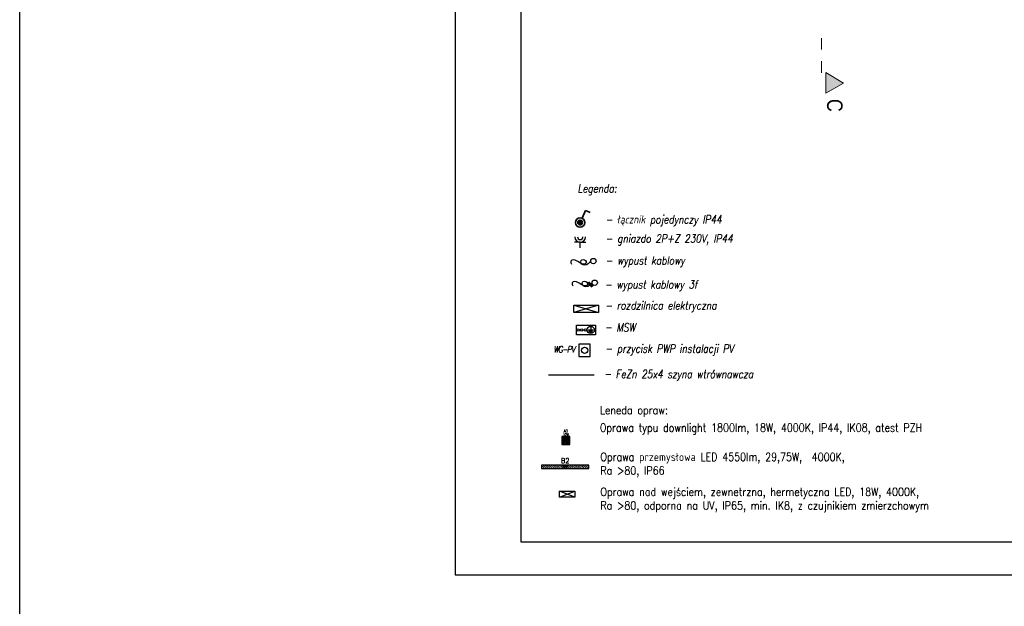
# Model space of a CAD drawing. Extents: x -543332 to -314699, y -9028 to 155584.
# Tile 1 of 256: x -521785 to -497723, y 18189 to 32527. Entities that reach past the tile are written whole.
import ezdxf
from ezdxf.enums import TextEntityAlignment as Align

# ---------------------------------------------------------------- set-up
doc = ezdxf.new("R2010")
doc.units = 0
doc.header["$MEASUREMENT"] = 0
doc.linetypes.add('DASHDOTX2', pattern=[2, 1, -0.5, 0, -0.5])
doc.linetypes.add('Dashed', pattern=[564.444447, 282.222223, -282.222223])
doc.layers.get('0').update_dxf_attribs({"color": 8})
doc.layers.add('!OSWIETLENIE-LL', color=1, linetype='Continuous')
doc.layers.add('$ IE Tabela', color=7, linetype='Continuous')
for name, color, linetype, lineweight in [('$ IE GNIAZDA', 1, 'Continuous', 30), ('$ IE INST. WYRÓWNWCZA', 1, 'Continuous', 30), ('$ IE INSTALACJA ELEKTRYCZNA', 1, 'Continuous', 30), ('$ IE OŚWIETLENIE', 1, 'Continuous', 35), ('$ IE TABLICE ELEKTRYCZNE', 1, 'Continuous', 30), ('$ IE WYPUSTY', 1, 'Continuous', 30), ('$ IE_GNIAZDA', 1, 'Continuous', 30), ('$ IE_OPISY', 7, 'Continuous', 25), ('$ IE_SCHEMAT', 7, 'Continuous', 0), ('$ IE_WYPUSTY', 1, 'Continuous', 30), ('INWENT OPISY_Nr_Pióra__21', 8, 'Continuous', 9), ('INWENT OPISY_Nr_Pióra__41', 8, 'Continuous', 15)]:
    doc.layers.add(name, color=color, linetype=linetype, lineweight=lineweight)
doc.styles.add('CP_ATTR', font='ROMANS.SHX')
doc.styles.add('GENERATED_STYLE_7', font='ARIALN.TTF')
doc.styles.add('ROMANS', font='romans.shx', dxfattribs={"width": 0.85})
doc.styles.get("Standard").update_dxf_attribs({"font": 'txt', "bigfont": 'BIGFONT.SHX'})

# ---------------------------------------------------------------- blocks, each defined once
blk = doc.blocks.new('a3eee')
at = {"layer": '$ IE Tabela'}
for p, q in [((19730.8, 4176.8), (19730.8, 1206.8)), ((19890.8, 4096.8), (19890.8, 1286.8)), ((19890.8, 1286.8), (23840.8, 1286.8)), ((19730.8, 1206.8), (23930.8, 1206.8))]:
    blk.add_line(p, q, dxfattribs=at)
blk = doc.blocks.new('TYTAN2LED_1150_2')
h = blk.add_hatch()
h.set_pattern_fill('GRASS', color=256, scale=3.3)
h.set_pattern_definition([(90, (-70.3742, -22.0088), (-2.333452, 2.333452), [0.61875, -4.048155]), (45, (-70.3742, -22.0088), (-2.33345, 2.33345), [0.61875, -2.68125]), (135, (-70.3742, -22.0088), (-2.33345, -2.33345), [0.61875, -2.68125])])
h.paths.add_polyline_path([(-57.6, -4.2), (-57.6, 4.2), (57.6, 4.2), (57.6, -4.2)])
blk.add_lwpolyline([(-57.6, -4.2), (57.6, -4.2), (57.6, 4.2), (-57.6, 4.2)], close=True)
for tag, height, p in [('SYMBOL', 12, (0, 5.2)), ('MOC', 4, (-0.4, -2.7))]:
    blk.add_attdef(tag, text='', height=height).set_placement(p, align=Align.BOTTOM_CENTER)
blk = doc.blocks.new('wyłacznik p.poż.')
at = {"layer": '$ IE INSTALACJA ELEKTRYCZNA', "ltscale": 0.5}
for p, q in [((735.691, 190.623), (735.691, 190.323)), ((735.967, 190.623), (735.691, 190.623)), ((735.967, 190.323), (735.967, 190.623)), ((735.691, 190.323), (735.967, 190.323))]:
    blk.add_line(p, q, dxfattribs=at)
at = {"layer": '$ IE INSTALACJA ELEKTRYCZNA', "color": 7, "ltscale": 0.5}
blk.add_circle((735.829, 190.473), 0.0778, dxfattribs=at)
blk = doc.blocks.new('gniazdo IP44')
at = {"layer": '$ IE GNIAZDA', "lineweight": 30}
for p, q in [((66938.5, -127461.5), (66924.8, -127461.5)), ((66938.5, -127475.2), (66938.5, -127461.5)), ((66938.5, -127461.5), (66952.2, -127461.5))]:
    blk.add_line(p, q, dxfattribs=at)
for radius in [13, 6.57]:
    blk.add_arc((66938.5, -127448.6), radius, 180, 0, dxfattribs=at)
blk = doc.blocks.new('ZAPAS KABLA')
at = {"layer": '$ IE WYPUSTY', "linetype": 'ByBlock'}
blk.add_lwpolyline([(0, -0.072), (0.017, -0.086), (0.031, -0.102), (0.044, -0.124), (0.049, -0.147), (0.044, -0.166), (0.034, -0.18), (0.02, -0.188), (0.005, -0.191), (-0.009, -0.188), (-0.018, -0.179), (-0.021, -0.162), (-0.016, -0.147), (-0.008, -0.136), (0.004, -0.129), (0.018, -0.129), (0.032, -0.138), (0.036, -0.155), (0.032, -0.175), (0.023, -0.195), (0, -0.227), (-0.018, -0.26), (-0.02, -0.281), (-0.016, -0.3), (-0.004, -0.313), (0.013, -0.316), (0.031, -0.309)], dxfattribs=at)
blk.add_circle((0, -0.039), 0.0329, dxfattribs=at)
blk = doc.blocks.new('SQ160_1')
h = blk.add_hatch(color=256)
h.dxf.hatch_style = 1
h.paths.add_polyline_path([(-8.1, -8.1), (-8.1, 8.1), (8.1, 8.1), (8.1, -8.1)])
h.paths.add_polyline_path([(-6.9, -6.9), (-6.9, 6.9), (6.9, 6.9), (6.9, -6.9)], flags=16)
h = blk.add_hatch()
h.set_pattern_fill('NET', color=256, scale=28)
h.paths.add_polyline_path([(-6.9, -6.9), (-6.9, 6.9), (6.9, 6.9), (6.9, -6.9)])
h = blk.add_hatch()
h.set_pattern_fill('NET', color=256, scale=28, angle=45)
h.paths.add_polyline_path([(-6.9, -6.9), (-6.9, 6.9), (6.9, 6.9), (6.9, -6.9)])
for points in [[(-8.1, -8.1), (8.1, -8.1), (8.1, 8.1), (-8.1, 8.1)], [(-6.9, -6.9), (6.9, -6.9), (6.9, 6.9), (-6.9, 6.9)]]:
    blk.add_lwpolyline(points, close=True)
for tag, height, p in [('SYMBOL', 6, (0, 14.5)), ('MOC', 4, (0, 8.8))]:
    blk.add_attdef(tag, text='', height=height).set_placement(p, align=Align.BOTTOM_CENTER)
blk = doc.blocks.new('łacznik 1b IP44')
at = {"layer": '$ IE OŚWIETLENIE'}
h = blk.add_hatch(color=1, dxfattribs=at)
edge = h.paths.add_edge_path()
edge.add_arc((735.588, 199.366), 0.0575, 0, 360)
at = {"layer": '$ IE OŚWIETLENIE', "color": 1}
for q in [(735.636, 199.47), (735.838, 199.61)]:
    blk.add_line((735.724, 199.662), q, dxfattribs=at)
for radius in [0.115, 0.0575]:
    blk.add_circle((735.588, 199.366), radius, dxfattribs=at)

msp = doc.modelspace()

# ---------------------------------------------------------------- hatches: boundary and pattern name
at = {"layer": 'INWENT OPISY_Nr_Pióra__21', "linetype": 'Continuous'}
msp.add_hatch(color=256, dxfattribs=at).paths.add_polyline_path([(-501652, 30978), (-502088, 30733), (-502088, 31233)], flags=0)

# ---------------------------------------------------------------- linework, layer by layer
at = {"layer": '!OSWIETLENIE-LL'}
msp.add_lwpolyline([(-508593, 21004), (-508216, 21004), (-508216, 20853), (-508593, 20853)], close=True, dxfattribs=at)
for points in [[(-508216, 20853), (-508593, 21004)], [(-508593, 20853), (-508216, 21004)]]:
    msp.add_lwpolyline(points, dxfattribs=at)
at = {"layer": '$ IE INST. WYRÓWNWCZA', "color": 3, "ltscale": 30}
msp.add_lwpolyline([(-507746, 23838), (-508865, 23838)], dxfattribs=at)
at = {"layer": '$ IE INST. WYRÓWNWCZA', "color": 2, "linetype": 'DASHDOTX2', "ltscale": 500}
msp.add_lwpolyline([(-507746, 23838), (-508865, 23838)], dxfattribs=at)
at = {"layer": '$ IE INSTALACJA ELEKTRYCZNA', "color": 7}
for p, q in [((-507889, 24943), (-507772, 24943)), ((-507874, 24913), (-507787, 24913)), ((-507860, 24884), (-507801, 24884)), ((-507831, 25016), (-507831, 24943))]:
    msp.add_line(p, q, dxfattribs=at)
at = {"layer": '$ IE INSTALACJA ELEKTRYCZNA'}
msp.add_lwpolyline([(-508182, 25060), (-507714, 25060), (-507714, 24826), (-508182, 24826)], close=True, dxfattribs=at)
msp.add_circle((-507831, 24943), 87.8, dxfattribs=at)
at = {"layer": '$ IE INSTALACJA ELEKTRYCZNA', "color": 7}
for centre in [(-508138, 24943), (-508050, 24943), (-507962, 24943)]:
    msp.add_circle(centre, 29.3, dxfattribs=at)
at = {"layer": '$ IE TABLICE ELEKTRYCZNE'}
msp.add_lwpolyline([(-508244, 25553), (-507644, 25553), (-507644, 25373), (-508244, 25373)], close=True, dxfattribs=at)
for points in [[(-508244, 25553), (-507644, 25373)], [(-507644, 25553), (-508244, 25373)]]:
    msp.add_lwpolyline(points, dxfattribs=at)
at = {"layer": '$ IE_SCHEMAT', "color": 3, "lineweight": 30, "ltscale": 2}
msp.add_lwpolyline([(-521785, 145043), (-314699, 145043), (-314699, 10832), (-521785, 10832)], close=True, dxfattribs=at)
at = {"layer": '$ IE_WYPUSTY', "color": 7}
for points in [[(-507903, 26088), (-507802, 25987)], [(-507891, 26103), (-507790, 26002)], [(-507874, 26117), (-507773, 26016)]]:
    msp.add_lwpolyline(points, dxfattribs=at)
at = {"layer": 'INWENT OPISY_Nr_Pióra__41', "linetype": 'Dashed'}
msp.add_line((-502188, 32078), (-502188, 30978), dxfattribs=at)
at = {"layer": 'INWENT OPISY_Nr_Pióra__41', "linetype": 'Continuous'}
for p, q in [((-502088, 30733), (-502088, 31233)), ((-501652, 30978), (-502088, 31233)), ((-502088, 30733), (-501652, 30978))]:
    msp.add_line(p, q, dxfattribs=at)

# ---------------------------------------------------------------- block references
at = {"layer": '!OSWIETLENIE-LL'}
for name, p, xscale, yscale, zscale, values in [('SQ160_1', (-508436, 22243), 12, 12, 12, {'SYMBOL': 'A1', 'MOC': '17W'}), ('TYTAN2LED_1150_2', (-508455, 21600), 10, 10, 10, {'SYMBOL': 'B2', 'MOC': '47W'})]:
    msp.add_blockref(name, p, dxfattribs=dict(at, xscale=xscale, yscale=yscale, zscale=zscale)).add_auto_attribs(values)
at = {"layer": '$ IE INSTALACJA ELEKTRYCZNA', "color": 7, "xscale": 999.9999999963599, "yscale": 999.9999999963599, "zscale": 999.9999999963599}
msp.add_blockref('wyłacznik p.poż.', (-1243809, -166027), dxfattribs=at)
at = {"layer": '$ IE OŚWIETLENIE', "color": 7, "xscale": 1000, "yscale": 1000, "zscale": 1000}
msp.add_blockref('łacznik 1b IP44', (-1243678, -171798), dxfattribs=at)
at = {"layer": '$ IE Tabela', "transparency": 33554687, "xscale": 10, "yscale": 10, "zscale": 10}
msp.add_blockref('a3eee', (-708448, 6893), dxfattribs=at)
at = {"layer": '$ IE_GNIAZDA', "color": 7, "lineweight": 30, "xscale": 10, "yscale": 10, "zscale": 10}
msp.add_blockref('gniazdo IP44', (-1177472, 1301703), dxfattribs=at)
at = {"layer": '$ IE_WYPUSTY', "xscale": 1999.99999999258, "yscale": 1999.99999999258, "zscale": 1999.99999999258, "rotation": 271.464175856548}
for p in [(-507688, 26629), (-507655, 26100)]:
    msp.add_blockref('ZAPAS KABLA', p, dxfattribs=at)

# ---------------------------------------------------------------- texts
at = {"layer": '$ IE INSTALACJA ELEKTRYCZNA', "color": 7, "style": 'CP_ATTR', "flags": 9}
for tag in ['NAME', 'GROUP', 'NUMBER', 'PRODUCER', 'ARTICLE', 'PRODUCT-TYPE', 'ORDER-NO', 'CHARACTER', 'POWER', 'VOLTAGE', 'WEIGHT', 'OTHER']:
    msp.add_attdef(tag, text='', height=0.0146, dxfattribs=at).set_placement((-507974, 24937), align=Align.MIDDLE_LEFT)
at = {"layer": '$ IE_OPISY', "color": 7, "style": 'ROMANS', "oblique": 10, "width": 0.8}
for s, p in [('Legenda:', (-508147, 28303)), ('- łącznik pojedynczy IP44', (-507475, 27545)), ('- gniazdo 2P+Z 230V, IP44', (-507470, 27078)), ('- wypust kablowy', (-507470, 26542)), ('- wypust kablowy 3f', (-507489, 25956)), ('- rozdzilnica elektryczna', (-507483, 25442)), ('- MSW', (-507490, 24906)), ('- przycisk PWP instalacji PV', (-507478, 24388)), ('- FeZn 25x4 szyna wtrównawcza', (-507507, 23766))]:
    msp.add_text(s, height=200, dxfattribs=at).set_placement(p)
at = {"layer": '$ IE_OPISY', "color": 7, "lineweight": 30, "insert": (-508740, 24549), "char_height": 160, "attachment_point": 1, "rotation": 0.07, "line_spacing_factor": 0.75, "style": 'ROMANS'}
msp.add_mtext_dynamic_manual_height_columns('{\\Q10;\\W0.8;\\T0.85;WG-PV}', width=3.05, gutter_width=1, heights=[0], dxfattribs=at)
at = {"layer": '$ IE_OPISY', "color": 7, "char_height": 200, "width": 11270, "attachment_point": 5, "style": 'ROMANS'}
for s, insert in [('\\pxql;Leneda opraw:', (-501971, 22950)), ('\\pxql;Oprawa typu downlight 1800lm, 18W, 4000K, IP44, IK08, atest PZH', (-501971, 22522)), ('\\pxql;Oprawa przemysłowa LED 4550lm, 29,75W,  4000K,\\PRa >80, IP66', (-501958, 21643)), ('\\pxql;Oprawa nad wejściem, zewnetrzna, hermetyczna LED, 18W, 4000K,\\PRa >80, odporna na UV, IP65, min. IK8, z czujnikiem zmierzchowym', (-501958, 20786))]:
    msp.add_mtext(s, dxfattribs=dict(at, insert=insert))
at = {"layer": 'INWENT OPISY_Nr_Pióra__21', "linetype": 'Continuous', "insert": (-501675, 30433), "char_height": 380, "attachment_point": 2, "rotation": 270, "style": 'GENERATED_STYLE_7'}
msp.add_mtext('{C}', dxfattribs=at)

doc.saveas('drawing.dxf')
